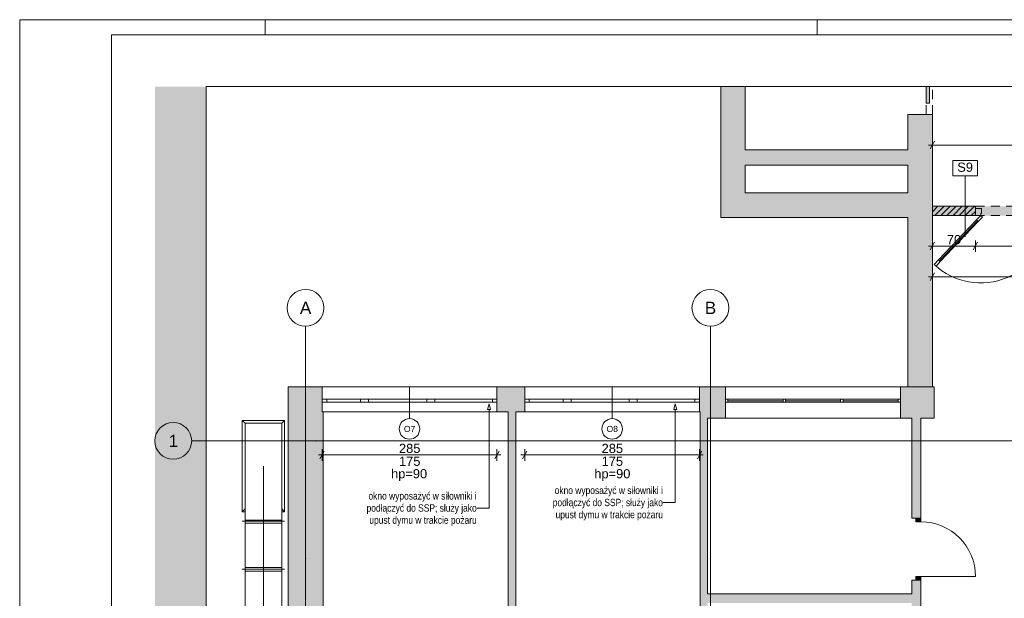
# Paper-space layout 'A-32 RZUT - PIĘTRO 2' of a CAD drawing. Header units: millimetres. Extents: x 0 to 800, y 0 to 550.
# Tile 6 of 17: x 0 to 321, y 361 to 550. Entities that reach past the tile are written whole.
import ezdxf
from ezdxf.xclip import XClip

# ---------------------------------------------------------------- set-up
doc = ezdxf.new("R2010")
doc.units = ezdxf.units.MM
doc.header["$MEASUREMENT"] = 0
doc.header["$XCLIPFRAME"] = 0
for name, pattern in [('DASHDOT', [254, 127, -63.5, 0, -63.5]), ('DASHDOTX2', [1000, 500, -250, 0, -250]), ('Przer. długie kreski', [2.5, 1.5, -1]), ('PRZERYWANA_DU_A', [550, 350.0000000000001, -199.9999999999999])]:
    doc.linetypes.add(name, pattern=pattern)
for name, color, linetype, lineweight in [('0_Nr_pióra__2', 8, 'Continuous', 13), ('A_Arkusz_Nr_pióra__1', 7, 'Continuous', 20), ('A_podkład_Nr_pióra__2', 8, 'Continuous', 13), ('A_winda_Nr_pióra__1', 7, 'Continuous', 20), ('A_wymiary_Nr_pióra__1', 7, 'Continuous', 20), ('A_wymiary_Nr_pióra__2', 8, 'Continuous', 13), ('A_ściany proj_Nr_pióra__1', 7, 'Continuous', 20), ('A_ściany_Nr_pióra__1', 7, 'Continuous', 20), ('Drzwi Archicad_Nr_pióra__1', 7, 'Continuous', 20), ('Drzwi Archicad_Nr_pióra__3', 252, 'Continuous', 13), ('Okna Archicada_Nr_pióra__3', 252, 'Continuous', 13), ('Znaczniki okien Archicada_Nr_pióra__3', 252, 'Continuous', 13)]:
    doc.layers.add(name, color=color, linetype=linetype, lineweight=lineweight)
for name, color, linetype, lineweight, true_color in [('A_Arkusz_Nr_pióra__237', 7, 'Continuous', 5, 0x343434), ('A_opis ścian_Nr_pióra__19', 7, 'Continuous', 5, 0x191919), ('A_opis_Nr_pióra__255', 7, 'Continuous', 15, 0x242424), ('A_opis_Nr_pióra__8', 7, 'Continuous', 13, 0x4c4c4c), ('A_osie_Nr_pióra__16', 7, 'Continuous', 5, 0x0f0f0f), ('A_osie_Nr_pióra__76', 7, 'Continuous', 5, 0x2d2d2d), ('A_sanitarne_Nr_pióra__6', 7, 'Continuous', 13, 0xa9a9a9), ('A_ściany_Nr_pióra__19', 7, 'Continuous', 5, 0x191919), ('Okna Archicada_Nr_pióra__19', 7, 'Continuous', 5, 0x191919)]:
    doc.layers.add(name, color=color, linetype=linetype, lineweight=lineweight, true_color=true_color)
for name, color, linetype in [('A_podrys', 7, 'Continuous'), ('A_ppoż proj', 7, 'Continuous'), ('A_winda', 7, 'Continuous'), ('A_ściany', 7, 'Continuous'), ('A_ściany proj', 7, 'Continuous'), ('Drzwi Archicad', 7, 'Continuous')]:
    doc.layers.add(name, color=color, linetype=linetype)
doc.styles.add('STYL_AUTOMATYCZNY_1', font='arial.ttf')
doc.styles.add('STYL_AUTOMATYCZNY_2', font='ARIALN.TTF')
doc.styles.add('STYL_AUTOMATYCZNY_5', font='arial.ttf')

# ---------------------------------------------------------------- blocks, each defined once
blk = doc.blocks.new('Rysunek_1_1', base_point=(-3193.413088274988, -647.6028358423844))
at = {"linetype": 'Continuous', "lineweight": 0, "true_color": 0x484848}
blk.add_hatch(color=251, dxfattribs=at).paths.add_polyline_path([(44.06963316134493, 110.5468303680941), (60.83916063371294, 110.5468303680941), (60.83916063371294, 528.1668315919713), (44.06963316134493, 528.1668315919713)])
at = {"layer": 'A_ppoż proj', "linetype": 'Continuous', "lineweight": 0, "true_color": 0x121212}
blk.add_hatch(color=250, dxfattribs=at).paths.add_polyline_path([(297.560567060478, 489.1005955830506), (297.5602416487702, 486.100595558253), (356.1911294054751, 486.100595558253), (356.1911294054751, 434.3068322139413), (359.1911300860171, 434.3068322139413), (359.1911300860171, 489.1005955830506)])
at = {"layer": 'A_winda', "linetype": 'Continuous', "lineweight": 0, "true_color": 0xfdfdfd}
blk.add_hatch(color=7, dxfattribs=at).paths.add_polyline_path([(296.5601310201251, 528.1668301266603), (295.5601344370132, 528.1668301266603), (295.5601344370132, 522.7817198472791), (296.5601310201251, 522.7817198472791)])
at = {"layer": 'A_ściany', "linetype": 'Continuous', "lineweight": 0, "true_color": 0x000000}
for points in [[(228.5601365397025, 528.1668313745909), (228.5601365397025, 485.5005969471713), (236.5601330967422, 493.5005935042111), (236.5601330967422, 528.1668313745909)], [(289.5601336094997, 430.1668323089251), (297.5601323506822, 430.1668323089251), (297.5601323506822, 519.1005968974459), (289.5601336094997, 519.1005968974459)], [(236.5601336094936, 502.5005955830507), (289.5601336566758, 502.5005955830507), (289.5601336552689, 507.5005955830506), (236.5601336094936, 507.5005955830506)], [(228.5601336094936, 485.5005955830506), (289.5601336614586, 485.5005955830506), (289.560133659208, 493.5005955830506), (236.5601336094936, 493.5005955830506)], [(98.59112975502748, 430.1668322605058), (87.51712965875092, 430.1668322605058), (98.59112975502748, 422.3081148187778)], [(87.51712965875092, 430.1668323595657), (87.51712965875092, 297.2468323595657), (98.93112965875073, 297.2468323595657), (98.93112965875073, 422.0668323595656)], [(155.5911294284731, 430.166831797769), (155.5911294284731, 422.0668323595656), (164.6511297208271, 422.0668323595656), (164.6511297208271, 430.1668327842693)], [(221.6511293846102, 430.1668327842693), (221.6511293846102, 422.0668323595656), (221.7939756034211, 422.0668323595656), (221.7939756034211, 430.166831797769)], [(221.7939756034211, 430.1668323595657), (221.7939756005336, 419.9268323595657), (230.0911296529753, 419.9268323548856), (230.0911296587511, 430.1668323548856)], [(287.211129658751, 430.1668323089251), (287.211129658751, 419.9268323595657), (297.5601337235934, 419.9268323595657), (298.0911296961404, 419.9268323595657), (298.0911296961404, 430.1668323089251), (297.5601337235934, 430.1668323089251), (289.5601336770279, 430.1668323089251)], [(159.298670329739, 321.282832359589), (161.6986703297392, 321.282832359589), (161.6986703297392, 422.0668323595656), (159.298670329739, 422.0668323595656)], [(224.1939756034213, 308.2468323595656), (224.1939756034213, 419.926832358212), (221.7939756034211, 419.9268323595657), (221.7939756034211, 308.2468323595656)], [(293.8111293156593, 419.9268323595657), (290.8111296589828, 419.9268323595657), (290.8111296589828, 387.3468328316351), (293.8111293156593, 387.3468328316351)], [(290.8111296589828, 297.24683228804), (293.8111293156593, 289.8468323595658), (293.8111293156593, 367.1468328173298), (290.8111296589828, 367.1468328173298)], [(290.8111296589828, 362.6957621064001), (224.1939756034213, 362.6957621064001), (224.1939756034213, 359.6957621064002), (290.8111296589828, 359.6957621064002)]]:
    blk.add_hatch(color=18, dxfattribs=at).paths.add_polyline_path(points)
at = {"layer": 'A_ściany proj', "linetype": 'Continuous', "lineweight": 0, "true_color": 0x000000}
h = blk.add_hatch(dxfattribs=at)
h.set_pattern_fill('bloczki_ceramiczne_0001', color=18, style=0, pattern_type=2)
h.set_pattern_definition([(45, (-3193.413088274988, -647.6028358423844), (-0.9899494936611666, 0.9899494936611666), [])])
h.paths.add_polyline_path([(297.5601336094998, 486.100595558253), (311.5601333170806, 486.100595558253), (311.5601333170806, 489.1005955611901), (297.5601336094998, 489.1005955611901)])
at = {"layer": 'Drzwi Archicad', "linetype": 'Continuous', "lineweight": 0, "true_color": 0xfdfdfd}
for points in [[(292.2111296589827, 387.3468323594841), (292.2111296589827, 386.1468323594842), (293.8111296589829, 386.1468323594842), (293.8111296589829, 387.3468323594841)], [(293.8111296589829, 367.1468323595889), (293.8111296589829, 368.346832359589), (292.2111296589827, 368.346832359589), (292.2111296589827, 367.1468323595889)]]:
    blk.add_hatch(color=7, dxfattribs=at).paths.add_polyline_path(points)
at = {"layer": '0_Nr_pióra__2', "color": 8, "linetype": 'PRZERYWANA_DU_A', "lineweight": 13, "ltscale": 2, "flags": 128}
for points in [[(60.83915919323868, 528.1668323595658), (60.83915919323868, 110.5468323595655)], [(374.9695795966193, 528.1668323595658), (60.83915919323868, 528.1668323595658)]]:
    blk.add_lwpolyline(points, dxfattribs=at)
at = {"layer": 'A_opis ścian_Nr_pióra__19', "color": 250, "linetype": 'Continuous', "lineweight": 5, "ltscale": 2, "true_color": 0x191919}
for p, q in [((312.2311752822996, 504.0507947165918), (304.2311727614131, 504.0507947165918)), ((304.2311727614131, 504.0507947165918), (304.2311727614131, 499.100790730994)), ((312.2311752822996, 499.100790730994), (312.2311752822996, 504.0507947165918)), ((304.2311727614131, 499.100790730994), (312.2311752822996, 499.100790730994)), ((308.2311740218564, 499.1005966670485), (308.2311740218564, 479.1005978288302))]:
    blk.add_line(p, q, dxfattribs=at)
at = {"layer": 'A_opis_Nr_pióra__255', "color": 250, "linetype": 'Continuous', "lineweight": 15, "ltscale": 2, "true_color": 0x242424}
for p, q in [((153.0231893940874, 424.6894488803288), (152.5231911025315, 422.8234195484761)), ((153.0231893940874, 424.6894488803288), (153.5231876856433, 422.8234195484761)), ((213.7234581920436, 424.6894488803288), (213.2234599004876, 422.8234195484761)), ((213.7234581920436, 424.6894488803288), (214.2234564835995, 422.8234195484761)), ((153.5231876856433, 422.8234195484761), (152.5231911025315, 422.8234195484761)), ((153.0231893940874, 422.8234195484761), (153.0231893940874, 390.6465201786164)), ((214.2234564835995, 422.8234195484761), (213.2234599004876, 422.8234195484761)), ((213.7234581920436, 422.8234195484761), (213.7234581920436, 392.4410966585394)), ((213.7234581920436, 392.4410966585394), (209.6991840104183, 392.4410966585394)), ((153.0231893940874, 390.6465201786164), (148.9989152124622, 390.6465201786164))]:
    blk.add_line(p, q, dxfattribs=at)
at = {"layer": 'A_osie_Nr_pióra__16', "color": 250, "linetype": 'DASHDOTX2', "lineweight": 5, "ltscale": 2, "true_color": 0x0f0f0f}
for p, q in [((93.18112965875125, 374.1868675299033), (93.18113107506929, 449.9649491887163)), ((225.1811296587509, 374.1868675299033), (225.181127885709, 449.9649491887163)), ((96.57179799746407, 412.5468323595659), (56.06963341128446, 412.546830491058)), ((544.9695777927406, 412.5468351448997), (96.57179472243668, 412.5468351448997)), ((96.57179472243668, 412.5468351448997), (96.57179799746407, 412.5468323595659)), ((93.18113107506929, 374.1868701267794), (93.18113107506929, 110.5468352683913)), ((225.181127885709, 374.1868701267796), (225.181127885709, 110.5468352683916))]:
    blk.add_line(p, q, dxfattribs=at)
for p in [(96.57179799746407, 412.5468323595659), (93.18112965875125, 374.1868675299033), (93.18112965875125, 374.1868675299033), (225.1811296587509, 374.1868675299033), (225.1811296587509, 374.1868675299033)]:
    blk.add_point(p, dxfattribs=at)
at = {"layer": 'A_osie_Nr_pióra__76', "color": 250, "linetype": 'Continuous', "lineweight": 5, "ltscale": 2, "true_color": 0x2d2d2d}
for centre in [(93.18112965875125, 455.9649460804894), (225.1811296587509, 455.9649460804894), (50.0696370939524, 412.5468323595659)]:
    blk.add_circle(centre, 6.000000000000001, dxfattribs=at)
at = {"layer": 'A_podkład_Nr_pióra__2', "color": 8, "linetype": 'Continuous', "lineweight": 13, "ltscale": 2}
blk.add_line((289.5601325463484, 485.5005953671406), (289.5601325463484, 431.8037136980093), dxfattribs=at)
at = {"layer": 'A_sanitarne_Nr_pióra__6', "color": 253, "linetype": 'Continuous', "lineweight": 13, "ltscale": 2, "true_color": 0xa9a9a9}
for p, q in [((72.57714552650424, 419.2468359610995), (73.47714692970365, 418.3468345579)), ((72.57714552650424, 419.2468359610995), (86.37714465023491, 419.2468359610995)), ((72.57714552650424, 389.4468317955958), (72.57714552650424, 419.2468359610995)), ((85.4771432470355, 418.3468345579), (73.47714692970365, 418.3468345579)), ((73.47714692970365, 418.3468345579), (73.47714692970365, 299.5868355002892)), ((85.4771432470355, 418.3468345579), (86.37714465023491, 419.2468359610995)), ((85.4771432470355, 299.5868355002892), (85.4771432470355, 418.3468345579)), ((86.37714465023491, 419.2468359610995), (86.37714465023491, 389.4468317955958)), ((72.57714552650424, 389.4468317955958), (73.47714692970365, 390.3468331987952)), ((73.47714692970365, 389.4468317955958), (72.57714552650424, 389.4468317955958)), ((86.37714465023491, 389.4468317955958), (85.4771432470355, 390.3468331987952)), ((86.37714465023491, 389.4468317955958), (85.4771507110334, 389.4468317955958)), ((72.57714552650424, 386.346831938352), (86.37714465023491, 386.346831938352)), ((73.47714692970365, 386.7468350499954), (85.4771432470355, 386.7468350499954)), ((73.47714692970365, 385.7468384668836), (85.4771432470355, 385.7468384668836)), ((72.57714552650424, 370.6868343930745), (86.37714465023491, 370.6868343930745)), ((73.47714692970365, 371.2868353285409), (85.4771432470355, 371.2868353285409)), ((73.47714692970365, 370.0868334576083), (85.4771432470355, 370.0868334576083))]:
    blk.add_line(p, q, dxfattribs=at)
at = {"layer": 'A_sanitarne_Nr_pióra__6', "color": 253, "linetype": 'DASHDOT', "lineweight": 13, "ltscale": 2, "true_color": 0xa9a9a9}
blk.add_line((79.47714882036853, 300.6868347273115), (79.47714882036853, 404.3468376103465), dxfattribs=at)
at = {"layer": 'A_winda_Nr_pióra__1', "color": 7, "linetype": 'Przer. długie kreski', "lineweight": 20, "ltscale": 2}
for p, q in [((295.5601344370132, 519.1005955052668), (295.5601344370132, 528.1668301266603)), ((297.5601350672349, 519.1005955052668), (297.5601350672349, 528.1668301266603))]:
    blk.add_line(p, q, dxfattribs=at)
at = {"layer": 'A_winda_Nr_pióra__1', "color": 7, "linetype": 'Continuous', "lineweight": 20, "ltscale": 2, "flags": 128}
blk.add_lwpolyline([(296.5601336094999, 528.1668323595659), (296.5601336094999, 522.781721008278), (295.5601336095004, 522.781721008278), (295.5601336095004, 528.1668323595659)], dxfattribs=at)
at = {"layer": 'A_wymiary_Nr_pióra__1', "color": 7, "linetype": 'Continuous', "lineweight": 20, "ltscale": 2}
for p, q in [((298.281821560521, 510.3407281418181), (296.8384485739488, 507.8407292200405)), ((298.281821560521, 477.3505963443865), (296.8384485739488, 474.8505974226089)), ((312.2818185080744, 477.3505963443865), (310.8384455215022, 474.8505974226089)), ((298.281821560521, 467.3505931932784), (296.8384485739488, 464.8505942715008)), ((99.31282028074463, 409.2294566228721), (97.86943983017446, 406.7294502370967)), ((154.869439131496, 406.7294502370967), (156.3128195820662, 409.2294566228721)), ((165.3728143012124, 409.2294566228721), (163.9294413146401, 406.7294502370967)), ((220.9294406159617, 406.7294502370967), (222.3728136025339, 409.2294566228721))]:
    blk.add_line(p, q, dxfattribs=at)
at = {"layer": 'A_wymiary_Nr_pióra__2', "color": 8, "linetype": 'Continuous', "lineweight": 13, "ltscale": 2}
for p, q in [((297.5601350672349, 507.2157313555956), (297.5601350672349, 510.965726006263)), ((296.3376367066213, 509.0907324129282), (297.5601350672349, 509.0907324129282)), ((297.5601350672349, 509.0907324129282), (359.191127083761, 509.0907324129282)), ((296.3376367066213, 476.1005931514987), (297.5601350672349, 476.1005931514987)), ((297.5601350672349, 474.2255920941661), (297.5601350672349, 477.9755942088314)), ((297.5601350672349, 476.1005931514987), (311.5601320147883, 476.1005931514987)), ((311.5601320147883, 474.2255920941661), (311.5601320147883, 477.9755942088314)), ((311.5601320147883, 476.1005931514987), (349.5601365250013, 476.1005931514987)), ((296.3376367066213, 466.1005974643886), (297.5601350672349, 466.1005974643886)), ((297.5601350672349, 464.2255964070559), (297.5601350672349, 467.9755985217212)), ((297.5601350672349, 466.1005974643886), (356.1911298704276, 466.1005974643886)), ((97.36862796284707, 407.9794534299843), (98.5911263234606, 407.9794534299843)), ((98.5911263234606, 406.1044523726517), (98.5911263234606, 409.854454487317)), ((98.5911263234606, 407.9794534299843), (155.59113308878, 407.9794534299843)), ((155.59113308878, 406.1044523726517), (155.59113308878, 409.854454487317)), ((155.59113308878, 407.9794534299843), (156.8136314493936, 407.9794534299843)), ((163.4286294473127, 407.9794534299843), (164.6511278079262, 407.9794534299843)), ((164.6511278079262, 406.1044523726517), (164.6511278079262, 409.854454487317)), ((164.6511278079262, 407.9794534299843), (221.6511271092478, 407.9794534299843)), ((221.6511271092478, 406.1044523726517), (221.6511271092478, 409.854454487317)), ((221.6511271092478, 407.9794534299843), (222.8736329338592, 407.9794534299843))]:
    blk.add_line(p, q, dxfattribs=at)
at = {"layer": 'A_ściany proj_Nr_pióra__1', "color": 7, "linetype": 'Continuous', "lineweight": 20, "ltscale": 2}
for p, q in [((311.5601320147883, 488.4005974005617), (311.5601320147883, 489.1005935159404)), ((311.5601320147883, 486.1005963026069), (311.5601320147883, 488.4005974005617))]:
    blk.add_line(p, q, dxfattribs=at)
at = {"layer": 'A_ściany proj_Nr_pióra__1', "color": 7, "linetype": 'Continuous', "lineweight": 20, "ltscale": 2, "flags": 128}
for points in [[(311.5601333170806, 489.1005955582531), (297.5601336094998, 489.1005955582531)], [(297.5601336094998, 489.1005955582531), (297.5601336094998, 486.100595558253)], [(297.5601336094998, 486.100595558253), (311.5601334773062, 486.100595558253)]]:
    blk.add_lwpolyline(points, dxfattribs=at)
at = {"layer": 'A_ściany_Nr_pióra__1', "color": 7, "linetype": 'Continuous', "lineweight": 20, "ltscale": 2}
for p, q in [((289.5601325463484, 519.1005955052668), (297.5601350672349, 519.1005955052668)), ((98.5911263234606, 430.1668291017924), (98.5911263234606, 426.166835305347)), ((155.59113308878, 430.1668291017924), (155.59113308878, 426.166835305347)), ((164.6511278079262, 430.1668291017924), (164.6511278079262, 426.166835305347)), ((221.6511271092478, 430.1668291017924), (221.6511271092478, 426.166835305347)), ((230.0911323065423, 419.9268360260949), (230.0911323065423, 430.1668291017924)), ((98.5911263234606, 426.166835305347), (98.5911263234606, 425.1668312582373)), ((98.5911263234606, 425.1668312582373), (98.5911263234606, 422.0668314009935)), ((155.59113308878, 426.166835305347), (155.59113308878, 425.1668312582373)), ((155.59113308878, 425.1668312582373), (155.59113308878, 422.0668314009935)), ((164.6511278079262, 426.166835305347), (164.6511278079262, 425.1668312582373)), ((164.6511278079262, 425.1668312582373), (164.6511278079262, 422.0668314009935)), ((221.6511271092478, 426.166835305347), (221.6511271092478, 425.1668312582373)), ((221.6511271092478, 425.1668312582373), (221.6511271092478, 422.0668314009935)), ((290.8111284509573, 387.3468359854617), (290.8111284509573, 388.086831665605)), ((292.2111281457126, 387.3468359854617), (290.8111284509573, 387.3468359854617)), ((293.8111331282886, 387.3468359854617), (292.2111281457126, 387.3468359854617)), ((290.8111284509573, 367.1468318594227), (290.8111284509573, 366.4068287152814)), ((292.2111281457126, 367.1468318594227), (290.8111284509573, 367.1468318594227)), ((293.8111331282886, 367.1468318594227), (292.2111281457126, 367.1468318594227))]:
    blk.add_line(p, q, dxfattribs=at)
at = {"layer": 'A_ściany_Nr_pióra__1', "color": 7, "linetype": 'Continuous', "lineweight": 20, "ltscale": 2, "flags": 128}
for points in [[(228.5601336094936, 528.1668323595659), (228.5601336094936, 485.5005955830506)], [(236.5601336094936, 507.5005955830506), (236.5601336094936, 528.1668323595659)], [(289.5601336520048, 519.1005968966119), (289.5601336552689, 507.5005955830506)], [(297.5601336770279, 430.1668323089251), (297.5601336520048, 519.1005968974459)], [(289.5601336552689, 507.5005955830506), (236.5601336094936, 507.5005955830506)], [(236.5601336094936, 493.5005955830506), (236.5601336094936, 502.5005955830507)], [(236.5601336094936, 502.5005955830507), (289.5601336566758, 502.5005955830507)], [(289.5601336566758, 502.5005955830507), (289.560133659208, 493.5005955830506)], [(289.560133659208, 493.5005955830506), (236.5601336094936, 493.5005955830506)], [(228.5601336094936, 485.5005955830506), (289.5601336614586, 485.5005955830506)], [(289.5601336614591, 485.5005955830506), (289.5601336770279, 430.1668323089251)], [(98.59112975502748, 430.1668323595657), (87.51712965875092, 430.1668323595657)], [(87.51712965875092, 430.1668323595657), (87.51712965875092, 297.2468323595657)], [(164.6511289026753, 430.1668323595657), (155.5911294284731, 430.1668323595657)], [(221.7939756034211, 430.1668323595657), (221.6511305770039, 430.1668323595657)], [(230.0911296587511, 430.1668323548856), (221.7939756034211, 430.1668323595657)], [(287.2111296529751, 419.9268323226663), (287.211129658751, 430.1668323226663)], [(287.211129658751, 430.1668323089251), (287.211129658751, 419.9268323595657)], [(289.5601336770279, 430.1668323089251), (287.211129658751, 430.1668323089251)], [(297.5601337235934, 430.1668323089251), (289.5601336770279, 430.1668323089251)], [(289.5601336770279, 430.1668323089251), (297.5601336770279, 430.1668323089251)], [(298.0911296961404, 430.1668323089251), (297.5601337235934, 430.1668323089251)], [(298.0911296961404, 419.9268323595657), (298.0911296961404, 430.1668323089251)], [(98.93112965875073, 297.2468323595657), (98.93112965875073, 422.0668323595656)], [(155.5911295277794, 422.0668323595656), (159.298670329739, 422.0668323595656)], [(159.298670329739, 422.0668323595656), (159.298670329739, 321.282832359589)], [(161.6986703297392, 422.0668323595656), (164.6511303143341, 422.0668323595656)], [(161.6986703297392, 321.282832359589), (161.6986703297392, 422.0668323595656)], [(221.6511291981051, 422.0668323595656), (221.7939756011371, 422.0668323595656)], [(221.7939756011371, 422.0668323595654), (221.7939756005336, 419.9268323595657)], [(221.7939756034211, 419.9268323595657), (221.7939756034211, 308.2468323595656)], [(224.1939756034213, 419.926832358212), (230.0911296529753, 419.9268323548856)], [(224.1939756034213, 362.6957621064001), (224.1939756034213, 419.926832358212)], [(287.211129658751, 419.9268323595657), (290.8111296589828, 419.9268323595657)], [(290.8111296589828, 419.9268323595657), (290.8111296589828, 387.3468327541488)], [(293.8111296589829, 387.3468328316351), (293.8111296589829, 419.9268323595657)], [(293.8111296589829, 419.9268323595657), (297.5601337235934, 419.9268323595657)], [(297.5601337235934, 419.9268323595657), (298.0911296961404, 419.9268323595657)], [(290.8111296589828, 367.1468320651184), (290.8111296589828, 362.6957621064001)], [(293.8111296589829, 289.8468323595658), (293.8111296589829, 367.1468328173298)], [(290.8111296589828, 362.6957621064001), (224.1939756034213, 362.6957621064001)]]:
    blk.add_lwpolyline(points, dxfattribs=at)
at = {"layer": 'A_ściany_Nr_pióra__19', "color": 250, "linetype": 'Continuous', "lineweight": 5, "ltscale": 2, "true_color": 0x191919}
for p, q in [((287.2111303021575, 430.1668291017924), (230.0911323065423, 430.1668291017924)), ((230.0911323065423, 419.9268360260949), (287.2111303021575, 419.9268360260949))]:
    blk.add_line(p, q, dxfattribs=at)
at = {"layer": 'Drzwi Archicad_Nr_pióra__1', "color": 7, "linetype": 'Continuous', "lineweight": 20, "ltscale": 2}
for p, q in [((289.5601325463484, 519.1005955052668), (297.5601350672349, 519.1005955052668)), ((290.8111284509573, 387.3468359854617), (290.8111284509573, 388.086831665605)), ((290.8111284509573, 387.3468359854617), (290.8111284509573, 388.086831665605)), ((292.2111281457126, 387.3468359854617), (290.8111284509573, 387.3468359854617)), ((292.2111281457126, 387.3468359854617), (290.8111284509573, 387.3468359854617)), ((292.2111281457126, 387.3468359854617), (292.2111281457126, 386.1468341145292)), ((293.8111331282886, 387.3468359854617), (292.2111281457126, 387.3468359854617)), ((293.8111331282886, 387.3468359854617), (292.2111281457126, 387.3468359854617)), ((293.8111331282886, 387.3468359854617), (292.2111281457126, 387.3468359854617)), ((292.2111281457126, 386.1468341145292), (293.8111331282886, 386.1468341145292)), ((293.8111331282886, 386.1468341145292), (293.8111331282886, 387.3468359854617)), ((292.2111281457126, 367.1468318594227), (290.8111284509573, 367.1468318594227)), ((292.2111281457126, 367.1468318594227), (290.8111284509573, 367.1468318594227)), ((290.8111284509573, 367.1468318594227), (290.8111284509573, 366.4068287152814)), ((290.8111284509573, 367.1468318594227), (290.8111284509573, 366.4068287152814)), ((293.8111331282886, 368.3468337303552), (292.2111281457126, 368.3468337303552)), ((292.2111281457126, 368.3468337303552), (292.2111281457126, 367.1468318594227)), ((292.2111281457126, 367.1468318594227), (293.8111331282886, 367.1468318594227)), ((293.8111331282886, 367.1468318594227), (292.2111281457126, 367.1468318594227)), ((293.8111331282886, 367.1468318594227), (292.2111281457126, 367.1468318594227)), ((293.8111331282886, 367.1468318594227), (293.8111331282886, 368.3468337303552)), ((293.8111331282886, 368.3468337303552), (311.6111260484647, 368.3468337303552))]:
    blk.add_line(p, q, dxfattribs=at)
blk.add_arc((293.8111296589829, 368.346832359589), 17.79999999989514, 0, 90, dxfattribs=at)
at = {"layer": 'Drzwi Archicad_Nr_pióra__3', "color": 252, "linetype": 'Przer. długie kreski', "lineweight": 13, "ltscale": 2}
for p, q in [((349.5601365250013, 489.1005935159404), (311.5601320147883, 489.1005935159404)), ((349.5601365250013, 486.1005963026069), (311.5601320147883, 486.1005963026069))]:
    blk.add_line(p, q, dxfattribs=at)
at = {"layer": 'Drzwi Archicad_Nr_pióra__3', "color": 252, "linetype": 'Continuous', "lineweight": 13, "ltscale": 2}
for p, q in [((311.5601320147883, 488.4005974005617), (311.5601320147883, 489.1005935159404)), ((311.5601320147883, 488.4005974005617), (311.5601320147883, 486.1005963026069)), ((313.5601326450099, 488.4005974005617), (311.5601320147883, 488.4005974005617)), ((311.5601320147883, 486.1005963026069), (311.5601320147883, 488.4005974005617)), ((311.5601320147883, 486.1005963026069), (311.5601320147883, 488.4005974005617)), ((313.5601326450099, 486.900595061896), (313.5601326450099, 488.4005974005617)), ((311.5601320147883, 486.1005963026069), (313.3201352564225, 486.1005963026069)), ((311.9419602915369, 484.651237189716), (313.3201352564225, 486.1005963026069)), ((313.8998789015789, 485.5493278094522), (312.5217039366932, 484.0999686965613)), ((313.3201352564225, 486.1005963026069), (313.3201352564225, 486.900595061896)), ((313.3201352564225, 486.900595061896), (313.5601326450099, 486.900595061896)), ((313.3201352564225, 486.1005963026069), (313.8998789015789, 485.5493278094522)), ((299.8282499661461, 471.3314045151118), (312.2318321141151, 484.3756066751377)), ((312.5217039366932, 484.0999686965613), (311.9419602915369, 484.651237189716)), ((298.1602031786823, 470.1576833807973), (299.5383781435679, 471.6070350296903)), ((298.7399468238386, 469.6064148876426), (298.1602031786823, 470.1576833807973)), ((300.1181217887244, 471.0557665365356), (298.7399468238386, 469.6064148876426)), ((299.5383781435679, 471.6070350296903), (300.1181217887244, 471.0557665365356))]:
    blk.add_line(p, q, dxfattribs=at)
at = {"layer": 'Drzwi Archicad_Nr_pióra__3', "color": 252, "linetype": 'Continuous', "lineweight": 13, "ltscale": 2, "flags": 128}
for points in [[(299.5383774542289, 471.6070384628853), (311.9419579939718, 484.6512398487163), (312.2318291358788, 484.375604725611), (299.8282485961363, 471.3314033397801)], [(299.8282485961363, 471.3314033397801), (312.2318291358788, 484.375604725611), (312.5217002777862, 484.0999696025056), (300.1181197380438, 471.0557682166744)]]:
    blk.add_lwpolyline(points, close=True, dxfattribs=at)
at = {"layer": 'Drzwi Archicad_Nr_pióra__3', "color": 252, "linetype": 'Continuous', "lineweight": 13, "ltscale": 2}
blk.add_arc((313.3201336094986, 486.100595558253), 21.99999999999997, 226.4420557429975, 0, dxfattribs=at)
at = {"layer": 'Okna Archicada_Nr_pióra__19', "color": 250, "linetype": 'Continuous', "lineweight": 5, "ltscale": 2, "true_color": 0x191919}
for p, q in [((230.0911323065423, 425.1668312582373), (230.0911323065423, 426.166835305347)), ((230.0911323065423, 426.166835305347), (287.2111303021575, 426.166835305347)), ((287.2111303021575, 425.1668312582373), (230.0911323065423, 425.1668312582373)), ((230.8911310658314, 426.166835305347), (230.8911310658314, 425.1668312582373)), ((248.8644604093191, 425.6668295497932), (230.8911310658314, 425.6668295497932)), ((248.8644604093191, 426.166835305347), (248.8644604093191, 425.1668312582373)), ((249.6644666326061, 426.166835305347), (249.6644666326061, 425.1668312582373)), ((267.6377959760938, 425.6668295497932), (249.6644666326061, 425.6668295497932)), ((267.6377959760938, 426.166835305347), (267.6377959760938, 425.1668312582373)), ((268.4377947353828, 426.166835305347), (268.4377947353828, 425.1668312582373)), ((286.4111315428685, 425.6668295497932), (268.4377947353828, 425.6668295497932)), ((286.4111315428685, 426.166835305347), (286.4111315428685, 425.1668312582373)), ((287.2111303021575, 426.166835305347), (287.2111303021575, 425.1668312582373))]:
    blk.add_line(p, q, dxfattribs=at)
at = {"layer": 'Okna Archicada_Nr_pióra__3', "color": 252, "linetype": 'Continuous', "lineweight": 13, "ltscale": 2}
for p, q in [((98.5911263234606, 430.1668291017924), (155.59113308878, 430.1668291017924)), ((98.5911263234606, 430.1668291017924), (98.5911263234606, 426.166835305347)), ((155.59113308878, 430.1668291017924), (155.59113308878, 426.166835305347)), ((164.6511278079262, 430.1668291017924), (221.6511271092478, 430.1668291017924)), ((164.6511278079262, 430.1668291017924), (164.6511278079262, 426.166835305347)), ((221.6511271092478, 430.1668291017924), (221.6511271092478, 426.166835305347)), ((98.5911263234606, 426.166835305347), (100.0911286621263, 426.166835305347)), ((98.5911263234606, 426.166835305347), (98.5911263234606, 425.1668312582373)), ((98.5911263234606, 426.166835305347), (98.5911263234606, 425.1668312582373)), ((100.0911286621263, 425.1668312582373), (98.5911263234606, 425.1668312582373)), ((98.5911263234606, 425.1668312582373), (98.5911263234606, 422.0668314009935)), ((100.0911286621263, 426.166835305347), (100.0911286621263, 425.1668312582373)), ((100.0911286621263, 426.166835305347), (111.0911283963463, 426.166835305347)), ((111.0911283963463, 425.1668312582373), (100.0911286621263, 425.1668312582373)), ((111.0911283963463, 425.1668312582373), (111.0911283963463, 426.166835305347)), ((111.0911283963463, 426.166835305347), (112.3911329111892, 426.166835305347)), ((112.3911329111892, 425.1668312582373), (111.0911283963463, 425.1668312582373)), ((112.3911329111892, 426.166835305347), (113.6911299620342, 426.166835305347)), ((113.6911299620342, 425.1668312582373), (112.3911329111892, 425.1668312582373)), ((113.6911299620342, 426.166835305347), (113.6911299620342, 425.1668312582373)), ((113.6911299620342, 426.166835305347), (132.6911322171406, 426.166835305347)), ((132.6911322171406, 425.1668312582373), (113.6911299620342, 425.1668312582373)), ((132.6911322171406, 425.1668312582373), (132.6911322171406, 426.166835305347)), ((132.6911322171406, 426.166835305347), (133.9911292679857, 426.166835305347)), ((133.9911292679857, 425.1668312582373), (132.6911322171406, 425.1668312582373)), ((133.9911292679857, 426.166835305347), (135.2911263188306, 426.166835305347)), ((135.2911263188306, 425.1668312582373), (133.9911292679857, 425.1668312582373)), ((135.2911263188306, 426.166835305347), (135.2911263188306, 425.1668312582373)), ((135.2911263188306, 426.166835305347), (154.0911307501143, 426.166835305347)), ((154.0911307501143, 425.1668312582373), (135.2911263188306, 425.1668312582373)), ((154.0911307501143, 425.1668312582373), (154.0911307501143, 426.166835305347)), ((154.0911307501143, 426.166835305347), (155.59113308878, 426.166835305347)), ((155.59113308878, 425.1668312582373), (154.0911307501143, 425.1668312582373)), ((155.59113308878, 426.166835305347), (155.59113308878, 425.1668312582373)), ((155.59113308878, 426.166835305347), (155.59113308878, 425.1668312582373)), ((155.59113308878, 425.1668312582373), (155.59113308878, 422.0668314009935)), ((164.6511278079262, 426.166835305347), (166.151130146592, 426.166835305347)), ((164.6511278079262, 426.166835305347), (164.6511278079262, 425.1668312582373)), ((164.6511278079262, 426.166835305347), (164.6511278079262, 425.1668312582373)), ((166.151130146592, 425.1668312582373), (164.6511278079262, 425.1668312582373)), ((164.6511278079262, 425.1668312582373), (164.6511278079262, 422.0668314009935)), ((166.151130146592, 426.166835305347), (166.151130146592, 425.1668312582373)), ((166.151130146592, 426.166835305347), (177.1511298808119, 426.166835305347)), ((177.1511298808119, 425.1668312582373), (166.151130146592, 425.1668312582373)), ((177.1511298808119, 425.1668312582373), (177.1511298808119, 426.166835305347)), ((177.1511298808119, 426.166835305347), (178.4511269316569, 426.166835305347)), ((178.4511269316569, 425.1668312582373), (177.1511298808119, 425.1668312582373)), ((178.4511269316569, 426.166835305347), (179.7511314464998, 426.166835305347)), ((179.7511314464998, 425.1668312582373), (178.4511269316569, 425.1668312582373)), ((179.7511314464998, 426.166835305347), (179.7511314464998, 425.1668312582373)), ((179.7511314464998, 426.166835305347), (198.7511262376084, 426.166835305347)), ((198.7511262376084, 425.1668312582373), (179.7511314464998, 425.1668312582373)), ((198.7511262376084, 425.1668312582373), (198.7511262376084, 426.166835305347)), ((198.7511262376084, 426.166835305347), (200.0511307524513, 426.166835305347)), ((200.0511307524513, 425.1668312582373), (198.7511262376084, 425.1668312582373)), ((200.0511307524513, 426.166835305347), (201.3511278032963, 426.166835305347)), ((201.3511278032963, 425.1668312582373), (200.0511307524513, 425.1668312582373)), ((201.3511278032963, 426.166835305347), (201.3511278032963, 425.1668312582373)), ((201.3511278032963, 426.166835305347), (220.15113223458, 426.166835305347)), ((220.15113223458, 425.1668312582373), (201.3511278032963, 425.1668312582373)), ((220.15113223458, 425.1668312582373), (220.15113223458, 426.166835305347)), ((220.15113223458, 426.166835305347), (221.6511271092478, 426.166835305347)), ((221.6511271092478, 425.1668312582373), (220.15113223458, 425.1668312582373)), ((221.6511271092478, 426.166835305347), (221.6511271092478, 425.1668312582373)), ((221.6511271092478, 426.166835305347), (221.6511271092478, 425.1668312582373)), ((221.6511271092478, 425.1668312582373), (221.6511271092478, 422.0668314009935)), ((98.5911263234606, 422.0668314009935), (155.59113308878, 422.0668314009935)), ((164.6511278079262, 422.0668314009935), (221.6511271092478, 422.0668314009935))]:
    blk.add_line(p, q, dxfattribs=at)
at = {"layer": 'Znaczniki okien Archicada_Nr_pióra__3', "color": 252, "linetype": 'Continuous', "lineweight": 13, "ltscale": 2}
for p, q in [((127.0911259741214, 419.8207129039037), (127.0911259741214, 430.1668291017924)), ((193.151127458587, 419.8207129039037), (193.151127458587, 430.1668291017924))]:
    blk.add_line(p, q, dxfattribs=at)
for centre, start, end in [((127.0911296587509, 416.4671361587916), 0, 180), ((193.1511296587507, 416.4671361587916), 0, 180), ((127.0911296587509, 416.4671361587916), 180, 0), ((193.1511296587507, 416.4671361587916), 180, 0)]:
    blk.add_arc(centre, 3.353579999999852, start, end, dxfattribs=at)
at = {"layer": 'A_opis ścian_Nr_pióra__19', "color": 250, "linetype": 'Continuous', "lineweight": 5, "true_color": 0x191919, "insert": (308.2311744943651, 503.3650813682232), "char_height": 3, "attachment_point": 2, "style": 'STYL_AUTOMATYCZNY_1'}
blk.add_mtext('\\A1;{\\pqc;\\fArial|b0|i0|c238|p0;\\W1.000000;S9}', dxfattribs=at)
at = {"layer": 'A_opis_Nr_pióra__8', "color": 251, "linetype": 'Continuous', "lineweight": 13, "true_color": 0x4c4c4c, "char_height": 2.399999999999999, "width": 36.31491699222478, "attachment_point": 6, "line_spacing_factor": 0.9873091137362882, "style": 'STYL_AUTOMATYCZNY_2'}
for insert in [(148.9989163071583, 390.3093050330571), (209.6991844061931, 392.1038793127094)]:
    blk.add_mtext('\\A1;{\\pqr;\\fArial Narrow|b0|i0|c238|p0;\\W1.000000;okno wyposażyć w siłowniki i podłączyć do SSP; służy jako upust dymu w trakcie pożaru}', dxfattribs=dict(at, insert=insert))
at = {"layer": 'A_osie_Nr_pióra__76', "color": 250, "linetype": 'Continuous', "lineweight": 5, "true_color": 0x2d2d2d, "char_height": 4, "attachment_point": 1, "style": 'STYL_AUTOMATYCZNY_1'}
for s, insert in [('\\A1;{\\pql;\\pt0;\\fArial|b0|i0|c238|p0;\\W1.000000;A}', (91.35165965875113, 457.9649461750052)), ('\\A1;{\\pql;\\pt0;\\fArial|b0|i0|c238|p0;\\W1.000000;B}', (223.3516596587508, 457.9649461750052)), ('\\A1;{\\pql;\\pt0;\\fArial|b0|i0|c238|p0;\\W1.000000;1}', (48.54418709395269, 414.5468324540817))]:
    blk.add_mtext(s, dxfattribs=dict(at, insert=insert))
at = {"layer": 'A_wymiary_Nr_pióra__1', "color": 7, "linetype": 'Continuous', "lineweight": 20, "char_height": 3, "attachment_point": 7, "style": 'STYL_AUTOMATYCZNY_5'}
for s, insert, width in [('\\A1;{\\pql;\\fArial|b0|i0|c238|p0;\\W1.000000;70}', (302.2719586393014, 476.700595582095), 4.57635), ('\\A1;{\\pql;\\fArial|b0|i0|c238|p0;\\W1.000000;285}', (123.6588745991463, 408.5794532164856), 6.86451), ('\\A1;{\\pql;\\fArial|b0|i0|c238|p0;\\W1.000000;285}', (189.7188745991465, 408.5794532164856), 6.86451), ('\\A1;{\\pql;\\fArial|b0|i0|c238|p0;\\W1.000000;175}', (123.6588745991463, 404.3794530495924), 6.86451), ('\\A1;{\\pql;\\fArial|b0|i0|c238|p0;\\W1.000000;175}', (189.7188745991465, 404.3794530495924), 6.86451)]:
    blk.add_mtext(s, dxfattribs=dict(at, insert=insert, width=width))
at = {"layer": 'A_wymiary_Nr_pióra__1', "color": 7, "linetype": 'Continuous', "lineweight": 20, "char_height": 3, "attachment_point": 2, "style": 'STYL_AUTOMATYCZNY_5'}
for insert in [(126.9554816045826, 403.3519463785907), (193.2155385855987, 403.3519463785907)]:
    blk.add_mtext('\\A1;{\\pqc;\\fArial|b0|i0|c238|p0;\\W1.000000;hp=90}', dxfattribs=dict(at, insert=insert))
at = {"layer": 'Znaczniki okien Archicada_Nr_pióra__3', "color": 252, "linetype": 'Continuous', "lineweight": 13, "char_height": 2, "attachment_point": 7, "style": 'STYL_AUTOMATYCZNY_1'}
for s, insert in [('\\A1;{\\pql;\\pt2;\\fArial|b0|i0|c238|p0;\\W1.000000;O7}', (125.2616596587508, 415.4336569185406)), ('\\A1;{\\pql;\\pt2;\\fArial|b0|i0|c238|p0;\\W1.000000;O8}', (191.3216596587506, 415.4336569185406))]:
    blk.add_mtext(s, dxfattribs=dict(at, insert=insert))

psp = doc.layouts.new('A-32 RZUT - PIĘTRO 2')

# ---------------------------------------------------------------- linework, layer by layer
at = {"layer": 'A_Arkusz_Nr_pióra__1', "color": 7, "linetype": 'Continuous', "lineweight": 20}
for p, q in [((29.90003742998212, 545.1), (29.89980349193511, 4.900326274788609)), ((795.1, 545.1), (29.90003742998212, 545.1))]:
    psp.add_line(p, q, dxfattribs=at)
at = {"layer": 'A_Arkusz_Nr_pióra__1', "color": 7, "linetype": 'Continuous', "lineweight": 20, "flags": 128}
psp.add_lwpolyline([(-1.387778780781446e-13, 550), (799.9999999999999, 549.9999999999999), (800, 1.836970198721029e-14), (0, 7.388085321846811e-14)], close=True, dxfattribs=at)
at = {"layer": 'A_Arkusz_Nr_pióra__237', "color": 250, "linetype": 'Continuous', "lineweight": 5, "true_color": 0x343434}
for p, q in [((80.00000000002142, 545.1), (80.00000000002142, 550.0000000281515)), ((260.0000000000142, 545.1000506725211), (260.0000000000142, 550.0000507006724))]:
    psp.add_line(p, q, dxfattribs=at)

# ---------------------------------------------------------------- block references
at = {"layer": 'A_podrys', "color": 37, "linetype": 'Continuous', "lineweight": 5, "true_color": 0x656532}
ref = psp.add_blockref('Rysunek_1_1', (-3193.413088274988, -647.6028358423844), dxfattribs=at)
XClip(ref).set_block_clipping_path([(44.06963709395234, 110.5468323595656), (544.9695795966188, 528.1668323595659)])

doc.saveas('drawing.dxf')
